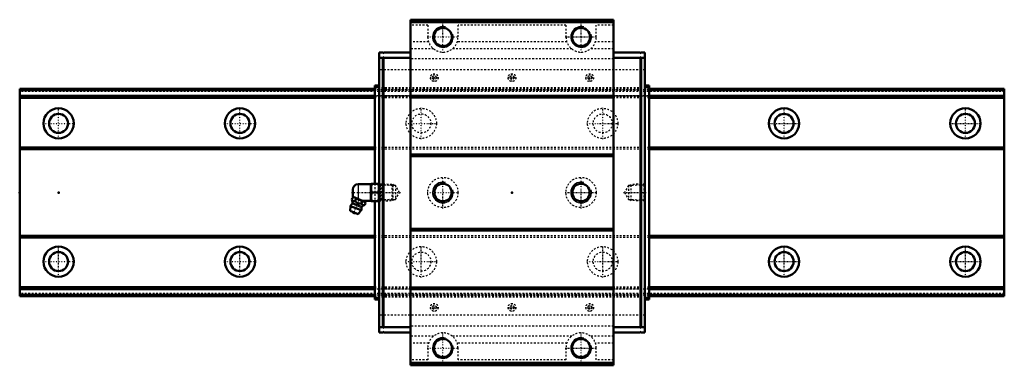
# Model space of a CAD drawing. Header units: millimetres. Extents: x -22 to 548, y -100 to 100.
import ezdxf

# ---------------------------------------------------------------- set-up
doc = ezdxf.new("R2010")
doc.units = ezdxf.units.MM
doc.linetypes.add('Center', pattern=[1.5, 0.45, -0.5, 0.05, -0.5])
doc.linetypes.add('Dashed', pattern=[2, 1, -1])
for name, color, linetype, lineweight in [('2d ConnectionPoints', 7, 'Continuous', 50), ('AM_0', 7, 'Continuous', 50), ('AM_4', 3, 'Continuous', 25), ('AM_5', 3, 'Continuous', 25), ('AM_7', 7, 'Center', 25), ('AM_9', 6, 'Dashed', 25)]:
    doc.layers.add(name, color=color, linetype=linetype, lineweight=lineweight)

# ---------------------------------------------------------------- blocks, each defined once
blk = doc.blocks.new('1_HRW_B_PT1_8_grease_nipple_joint_0_in_puqu45xidva7jnort9nraloab________4')
at = {"layer": 'AM_0'}
for p, q in [((170.35, 1.8), (170.35, -1.8)), ((180.85, 4.8), (173.35, 4.8)), ((180.92, 5), (180.85, 4.88)), ((180.85, 4.88), (180.85, -4.88)), ((180.92, 5), (185.48, 5)), ((181.37, 0), (185.03, 0)), ((185.55, 4.88), (185.48, 5)), ((169.76, -4.1), (170.16, -3.12)), ((170.94, -2.79), (170.16, -3.12)), ((177.33, -5.37), (170.46, -2.59)), ((171.64, -4.86), (172.04, -3.87)), ((175.38, -6.37), (175.78, -5.39)), ((175.92, -4.8), (180.85, -4.8)), ((177.66, -6.14), (177.33, -5.37)), ((180.85, -4.88), (180.92, -5)), ((185.48, -5), (180.92, -5)), ((185.48, -5), (185.55, -4.88)), ((169.05, -7.85), (168.85, -10.68)), ((173.35, -12.5), (168.85, -10.68)), ((175.17, -10.32), (169.05, -7.85)), ((173.35, -12.5), (175.17, -10.32)), ((177.26, -7.13), (177.66, -6.14))]:
    blk.add_line(p, q, dxfattribs=at)
for points in [[(181.37, 5), (181.03, 3.69), (180.92, 2.32), (181.05, 1.16), (181.37, 0)], [(181.37, 0), (181.03, -1.31), (180.92, -2.68), (181.05, -3.84), (181.37, -5)], [(185.03, 0), (185.37, 1.31), (185.48, 2.68), (185.35, 3.84), (185.03, 5)], [(185.03, -5), (185.37, -3.69), (185.48, -2.32), (185.35, -1.16), (185.03, 0)], [(169.76, -4.1), (170.17, -4.84), (170.58, -5.1), (171.23, -5.02), (171.64, -4.86)], [(171.64, -4.86), (171.93, -5.18), (172.82, -5.97), (173.69, -6.33), (175.04, -6.4), (175.38, -6.37)], [(175.78, -5.39), (174.94, -4.6), (173.84, -4.03), (172.62, -3.85), (172.04, -3.87)], [(177.66, -6.14), (177.4, -5.66), (177.04, -5.32), (176.38, -5.21), (175.78, -5.39)], [(175.38, -6.37), (175.79, -7.11), (176.2, -7.37), (176.85, -7.29), (177.26, -7.13)]]:
    blk.add_lwpolyline(points, dxfattribs=at)
for centre, radius, start, end in [((173.35, 1.8), 3, 90, 180), ((164.23, -6.41), 6, 4.5497, 22.6837), ((173.35, -1.8), 3, 180, 195.9102), ((172.11, -9.09), 3.3, 131.1614, 158), ((169.41, -6), 0.8, 311.1614, 4.5497), ((171.67, -10.18), 1.82, 214.2344, 281.7656), ((172.11, -9.09), 3.3, 338, 4.8386), ((176.19, -8.74), 0.8, 131.4503, 184.8386), ((179.64, -12.64), 6, 113.3662, 131.4503)]:
    blk.add_arc(centre, radius, start, end, dxfattribs=at)
at = {"layer": 'AM_4'}
for p, q in [((173.35, 4.8), (173.35, -3.76)), ((175.4, -8.81), (169.94, -6.6)), ((175.66, -8.14), (170.21, -5.94))]:
    blk.add_line(p, q, dxfattribs=at)
at = {"layer": 'AM_5', "linetype": 'Dashed'}
for p, q in [((185.55, 4.86), (186.53, 4.26)), ((193.53, 4.08), (186.53, 4.26)), ((186.55, 4.86), (186.55, -4.86)), ((185.55, -4.86), (186.53, -4.26)), ((193.53, -4.08), (186.53, -4.26))]:
    blk.add_line(p, q, dxfattribs=at)
at = {"layer": 'AM_7'}
blk.add_line((170.83, -12.26), (174.29, -3.69), dxfattribs=at)
at = {"layer": 'AM_9'}
for p, q in [((192.97, 4.67), (185.55, 4.86)), ((193.55, 4.06), (192.97, 4.67)), ((192.97, 4.67), (192.97, -4.67)), ((193.55, 4.06), (193.55, -4.06)), ((185.55, -4.86), (192.97, -4.67)), ((192.97, -4.67), (193.55, -4.06))]:
    blk.add_line(p, q, dxfattribs=at)
blk.add_lwpolyline([(172.04, -3.87), (171.78, -3.39), (171.42, -3.05), (170.76, -2.94), (170.16, -3.12)], dxfattribs=at)
blk = doc.blocks.new('2_HRW60CASSB_PT1_81_Slide17_60_0_in_puqu45xidva7jnort9nraloab________4')
at = {"layer": 'AM_0'}
for p, q in [((321.25, 100), (203.75, 100)), ((203.75, 100), (203.75, -100)), ((321.25, 98.5), (203.75, 98.5)), ((321.25, 100), (321.25, -100)), ((187.7, 81), (185.55, 81)), ((185.55, 81), (185.55, -81)), ((187.7, 81), (187.7, 80.5)), ((187.7, 80.5), (188.2, 81)), ((203.75, 81), (188.2, 81)), ((321.25, 81), (336.8, 81)), ((337.3, 80.5), (336.8, 81)), ((337.3, 81), (337.3, 80.5)), ((337.3, 81), (339.45, 81)), ((339.45, -81), (339.45, 81)), ((187.7, 78), (185.55, 78)), ((187.7, 78.5), (187.7, -78.5)), ((188.2, 78), (187.7, 78.5)), ((203.75, 78), (188.2, 78)), ((188.2, -78), (188.2, 78)), ((321.25, 78), (336.8, 78)), ((336.8, 78), (337.3, 78.5)), ((336.8, -78), (336.8, 78)), ((337.3, 78.5), (337.3, -78.5)), ((337.3, 78), (339.45, 78)), ((183.05, 62), (183.05, 5)), ((185.55, 62), (183.05, 62)), ((185.55, 61), (183.05, 61)), ((339.45, 62), (341.95, 62)), ((339.45, 61), (341.95, 61)), ((341.95, 62), (341.95, -62)), ((321.25, 56), (203.75, 56)), ((321.25, 55), (203.75, 55)), ((321.25, 22), (203.75, 22)), ((321.25, 21), (203.75, 21)), ((183.05, -5), (183.05, -62)), ((321.25, -21), (203.75, -21)), ((321.25, -22), (203.75, -22)), ((321.25, -55), (203.75, -55)), ((321.25, -56), (203.75, -56)), ((185.55, -61), (183.05, -61)), ((185.55, -62), (183.05, -62)), ((339.45, -61), (341.95, -61)), ((339.45, -62), (341.95, -62)), ((187.7, -78), (185.55, -78)), ((187.7, -78.5), (188.2, -78)), ((203.75, -78), (188.2, -78)), ((321.25, -78), (336.8, -78)), ((337.3, -78.5), (336.8, -78)), ((337.3, -78), (339.45, -78)), ((187.7, -81), (185.55, -81)), ((188.2, -81), (187.7, -80.5)), ((187.7, -80.5), (187.7, -81)), ((203.75, -81), (188.2, -81)), ((321.25, -81), (336.8, -81)), ((336.8, -81), (337.3, -80.5)), ((337.3, -80.5), (337.3, -81)), ((337.3, -81), (339.45, -81)), ((321.25, -98.5), (203.75, -98.5)), ((321.25, -100), (203.75, -100))]:
    blk.add_line(p, q, dxfattribs=at)
for centre, radius in [((222.5, 90), 5.25), ((302.5, 90), 5.25), ((222.5, 0), 5.05), ((302.5, 0), 5.05), ((222.5, -90), 5.25), ((302.5, -90), 5.25)]:
    blk.add_circle(centre, radius, dxfattribs=at)
at = {"layer": 'AM_5', "linetype": 'Dashed'}
for p, q in [((193.55, -4.66), (193.55, 4.66)), ((194.33, 4.06), (193.55, 4.66)), ((330.67, 4.06), (331.45, 4.66)), ((339.45, 4.86), (331.45, 4.66)), ((331.45, -4.66), (331.45, 4.66)), ((194.33, -4.06), (193.55, -4.66)), ((330.67, -4.06), (331.45, -4.66)), ((339.45, -4.86), (331.45, -4.66))]:
    blk.add_line(p, q, dxfattribs=at)
at = {"layer": 'AM_5'}
for centre in [(222.5, 90), (302.5, 90), (222.5, 0), (302.5, 0), (222.5, -90), (302.5, -90)]:
    blk.add_arc(centre, 6, 75, 15, dxfattribs=at)
at = {"layer": 'AM_7'}
for p, q in [((222.5, 80.81), (222.5, 99.19)), ((302.5, 80.81), (302.5, 99.19)), ((213.31, 90), (231.69, 90)), ((293.31, 90), (311.69, 90)), ((217.5, 64.14), (217.5, 68.86)), ((262.5, 64.14), (262.5, 68.86)), ((307.5, 64.14), (307.5, 68.86)), ((215.14, 66.5), (219.86, 66.5)), ((260.14, 66.5), (264.86, 66.5)), ((305.14, 66.5), (309.86, 66.5)), ((222.5, -9.19), (222.5, 9.19)), ((302.5, -9.19), (302.5, 9.19)), ((169.59, 0), (197.92, 0)), ((213.31, 0), (231.69, 0)), ((293.31, 0), (311.69, 0)), ((327.08, 0), (340.04, 0)), ((215.14, -66.5), (219.86, -66.5)), ((217.5, -68.86), (217.5, -64.14)), ((260.14, -66.5), (264.86, -66.5)), ((262.5, -68.86), (262.5, -64.14)), ((305.14, -66.5), (309.86, -66.5)), ((307.5, -68.86), (307.5, -64.14)), ((222.5, -99.19), (222.5, -80.81)), ((302.5, -99.19), (302.5, -80.81)), ((213.31, -90), (231.69, -90)), ((293.31, -90), (311.69, -90))]:
    blk.add_line(p, q, dxfattribs=at)
at = {"layer": 'AM_9'}
for p, q in [((213.75, 96.79), (203.75, 96.79)), ((213.75, 96.79), (213.75, 90)), ((293.75, 96.79), (231.25, 96.79)), ((231.25, 90), (231.25, 96.79)), ((293.75, 96.79), (293.75, 90)), ((321.25, 96.79), (311.25, 96.79)), ((311.25, 90), (311.25, 96.79)), ((214.23, 87.13), (203.75, 87.13)), ((294.23, 87.13), (230.77, 87.13)), ((321.25, 87.13), (310.77, 87.13)), ((217.15, 83.08), (203.75, 83.08)), ((297.15, 83.08), (227.85, 83.08)), ((321.25, 83.08), (307.85, 83.08)), ((203.75, 77.9), (185.55, 77.9)), ((321.25, 77.28), (203.75, 77.28)), ((321.25, 77.9), (339.45, 77.9)), ((339.45, 70.9), (185.55, 70.9)), ((341.95, 60.5), (183.05, 60.5)), ((341.95, 60), (183.05, 60)), ((341.95, 59.42), (183.05, 59.42)), ((341.95, 59.23), (183.05, 59.23)), ((341.95, 59), (183.05, 59)), ((341.95, 55.98), (183.05, 55.98)), ((341.95, 55.93), (183.05, 55.93)), ((183.05, 55.91), (341.95, 55.91)), ((341.95, 55.22), (183.05, 55.22)), ((341.95, 54.82), (183.05, 54.82)), ((341.95, 26), (183.05, 26)), ((341.95, 25), (183.05, 25)), ((183.05, 5), (183.05, -5)), ((186.12, 4.27), (185.55, 4.86)), ((195.13, 4.04), (186.12, 4.27)), ((186.12, 4.27), (186.12, -4.27)), ((197.33, 0), (195.13, 4.04)), ((195.13, 4.04), (195.13, -4.04)), ((195.13, -4.04), (197.33, 0)), ((329.87, 4.04), (327.67, 0)), ((327.67, 0), (329.87, -4.04)), ((338.88, 4.27), (329.87, 4.04)), ((329.87, 4.04), (329.87, -4.04)), ((339.45, 4.86), (338.88, 4.27)), ((338.88, 4.27), (338.88, -4.27)), ((185.55, -4.86), (186.12, -4.27)), ((186.12, -4.27), (195.13, -4.04)), ((329.87, -4.04), (338.88, -4.27)), ((338.88, -4.27), (339.45, -4.86)), ((341.95, -25), (183.05, -25)), ((341.95, -26), (183.05, -26)), ((341.95, -54.82), (183.05, -54.82)), ((341.95, -55.22), (183.05, -55.22)), ((341.95, -55.91), (183.05, -55.91)), ((341.95, -55.93), (183.05, -55.93)), ((341.95, -55.98), (183.05, -55.98)), ((341.95, -59), (183.05, -59)), ((341.95, -59.23), (183.05, -59.23)), ((341.95, -59.42), (183.05, -59.42)), ((341.95, -60), (183.05, -60)), ((341.95, -60.5), (183.05, -60.5)), ((339.45, -70.9), (185.55, -70.9)), ((203.75, -77.9), (185.55, -77.9)), ((321.25, -77.28), (203.75, -77.28)), ((321.25, -77.9), (339.45, -77.9)), ((217.15, -83.08), (203.75, -83.08)), ((297.15, -83.08), (227.85, -83.08)), ((321.25, -83.08), (307.85, -83.08)), ((214.23, -87.13), (203.75, -87.13)), ((213.75, -90), (213.75, -96.79)), ((294.23, -87.13), (230.77, -87.13)), ((231.25, -96.79), (231.25, -90)), ((293.75, -90), (293.75, -96.79)), ((321.25, -87.13), (310.77, -87.13)), ((311.25, -96.79), (311.25, -90)), ((213.75, -96.79), (203.75, -96.79)), ((293.75, -96.79), (231.25, -96.79)), ((321.25, -96.79), (311.25, -96.79))]:
    blk.add_line(p, q, dxfattribs=at)
for centre, radius in [((217.5, 66.5), 2.25), ((262.5, 66.5), 2.25), ((307.5, 66.5), 2.25), ((217.5, 66.5), 1.13), ((262.5, 66.5), 1.13), ((307.5, 66.5), 1.13), ((222.5, 0), 8.75), ((302.5, 0), 8.75), ((217.5, -66.5), 2.25), ((217.5, -66.5), 1.13), ((262.5, -66.5), 2.25), ((262.5, -66.5), 1.13), ((307.5, -66.5), 2.25), ((307.5, -66.5), 1.13)]:
    blk.add_circle(centre, radius, dxfattribs=at)
for centre, start, end in [((222.5, 90), 180, 0), ((302.5, 90), 180, 0), ((222.5, -90), 0, 180), ((302.5, -90), 0, 180)]:
    blk.add_arc(centre, 8.75, start, end, dxfattribs=at)
blk = doc.blocks.new('3_HRW60CA57022_5_Track_0_in_puqu45xidva7jnort9nraloab________4')
at = {"layer": 'AM_0'}
for p, q in [((183.05, 60), (-22.5, 60)), ((-22.5, 60), (-22.5, -60)), ((183.05, 59.23), (-22.5, 59.23)), ((547.5, 60), (341.95, 60)), ((547.5, 59.23), (341.95, 59.23)), ((547.5, 60), (547.5, -60)), ((183.05, 55.93), (-22.5, 55.93)), ((183.05, 54.82), (-22.5, 54.82)), ((547.5, 55.93), (341.95, 55.93)), ((547.5, 54.82), (341.95, 54.82)), ((183.05, 26), (-22.5, 26)), ((183.05, 25), (-22.5, 25)), ((547.5, 26), (341.95, 26)), ((547.5, 25), (341.95, 25)), ((183.05, -25), (-22.5, -25)), ((183.05, -26), (-22.5, -26)), ((547.5, -25), (341.95, -25)), ((547.5, -26), (341.95, -26)), ((183.05, -54.82), (-22.5, -54.82)), ((183.05, -55.93), (-22.5, -55.93)), ((547.5, -54.82), (341.95, -54.82)), ((547.5, -55.93), (341.95, -55.93)), ((183.05, -59.23), (-22.5, -59.23)), ((183.05, -60), (-22.5, -60)), ((547.5, -59.23), (341.95, -59.23)), ((547.5, -60), (341.95, -60))]:
    blk.add_line(p, q, dxfattribs=at)
for centre, radius in [((0, 40), 8.75), ((105, 40), 8.75), ((420, 40), 8.75), ((525, 40), 8.75), ((0, 40), 5.5), ((105, 40), 5.5), ((420, 40), 5.5), ((525, 40), 5.5), ((0, -40), 8.75), ((105, -40), 8.75), ((420, -40), 8.75), ((525, -40), 8.75), ((0, -40), 5.5), ((105, -40), 5.5), ((420, -40), 5.5), ((525, -40), 5.5)]:
    blk.add_circle(centre, radius, dxfattribs=at)
at = {"layer": 'AM_7'}
for p, q in [((0, 30.81), (0, 49.19)), ((105, 30.81), (105, 49.19)), ((210, 30.81), (210, 49.19)), ((315, 30.81), (315, 49.19)), ((420, 30.81), (420, 49.19)), ((525, 30.81), (525, 49.19)), ((-9.19, 40), (9.19, 40)), ((95.81, 40), (114.19, 40)), ((200.81, 40), (219.19, 40)), ((305.81, 40), (324.19, 40)), ((410.81, 40), (429.19, 40)), ((515.81, 40), (534.19, 40)), ((0, -49.19), (0, -30.81)), ((105, -49.19), (105, -30.81)), ((210, -49.19), (210, -30.81)), ((315, -49.19), (315, -30.81)), ((420, -49.19), (420, -30.81)), ((525, -49.19), (525, -30.81)), ((-9.19, -40), (9.19, -40)), ((95.81, -40), (114.19, -40)), ((200.81, -40), (219.19, -40)), ((305.81, -40), (324.19, -40)), ((410.81, -40), (429.19, -40)), ((515.81, -40), (534.19, -40))]:
    blk.add_line(p, q, dxfattribs=at)
at = {"layer": 'AM_9'}
for p, q in [((547.5, 59.42), (-22.5, 59.42)), ((547.5, 58.5), (-22.5, 58.5)), ((341.95, 60), (183.05, 60)), ((341.95, 59.23), (183.05, 59.23)), ((547.5, 55.98), (-22.5, 55.98)), ((-22.5, 55.91), (547.5, 55.91)), ((341.95, 55.93), (183.05, 55.93)), ((341.95, 54.82), (183.05, 54.82)), ((341.95, 26), (183.05, 26)), ((341.95, 25), (183.05, 25)), ((341.95, -25), (183.05, -25)), ((341.95, -26), (183.05, -26)), ((547.5, -55.91), (-22.5, -55.91)), ((547.5, -55.98), (-22.5, -55.98)), ((341.95, -54.82), (183.05, -54.82)), ((341.95, -55.93), (183.05, -55.93)), ((547.5, -58.5), (-22.5, -58.5)), ((547.5, -59.42), (-22.5, -59.42)), ((341.95, -59.23), (183.05, -59.23)), ((341.95, -60), (183.05, -60))]:
    blk.add_line(p, q, dxfattribs=at)
for centre, radius in [((210, 40), 8.75), ((315, 40), 8.75), ((210, 40), 5.5), ((315, 40), 5.5), ((210, -40), 8.75), ((315, -40), 8.75), ((210, -40), 5.5), ((315, -40), 5.5)]:
    blk.add_circle(centre, radius, dxfattribs=at)

msp = doc.modelspace()

# ---------------------------------------------------------------- linework, layer by layer
at = {"layer": '2d ConnectionPoints'}
for p in [(-22.5, 0), (0, 0), (0, 0), (185.55, 0), (262.5, 0), (339.45, 0)]:
    msp.add_point(p, dxfattribs=at)

# ---------------------------------------------------------------- block references
for name in ['2_HRW60CASSB_PT1_81_Slide17_60_0_in_puqu45xidva7jnort9nraloab________4', '3_HRW60CA57022_5_Track_0_in_puqu45xidva7jnort9nraloab________4', '1_HRW_B_PT1_8_grease_nipple_joint_0_in_puqu45xidva7jnort9nraloab________4']:
    msp.add_blockref(name, (0, 0))

doc.saveas('drawing.dxf')
